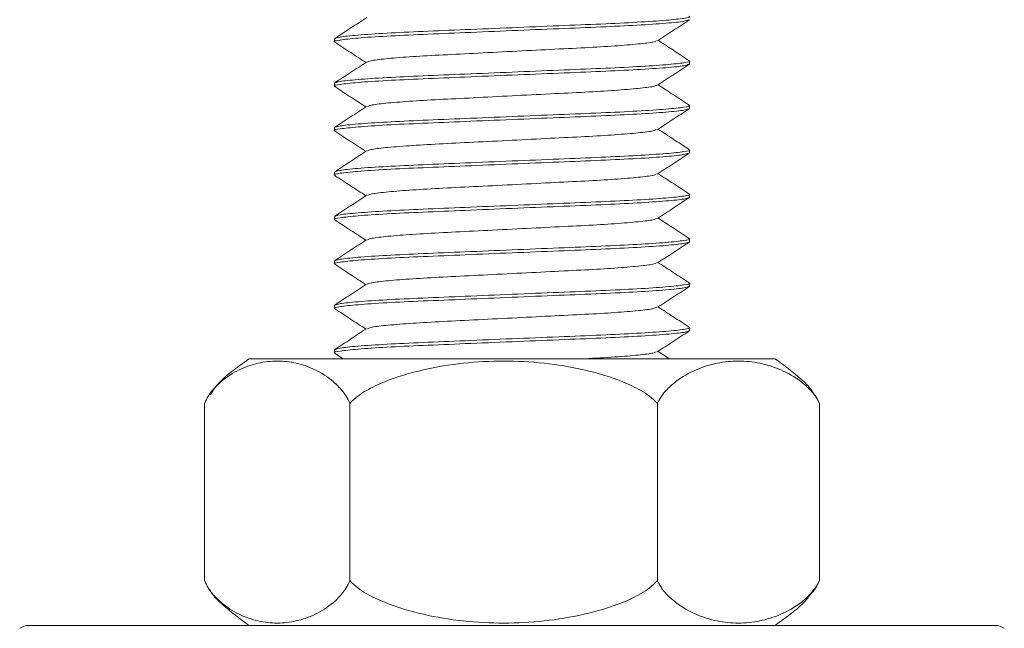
# Model space of a CAD drawing. Header units: millimetres. Extents: x 106 to 193, y 52 to 179.
# Tile 2 of 9: x 112 to 129, y 65 to 75. Entities that reach past the tile are written whole.
import ezdxf

# ---------------------------------------------------------------- set-up
doc = ezdxf.new("R2010")
doc.units = ezdxf.units.MM

msp = doc.modelspace()

# ---------------------------------------------------------------- linework, layer by layer
at = {"color": 7, "linetype": 'Continuous', "lineweight": 15}
for p, q in [((117.697, 74.459), (117.697, 74.409)), ((123.697, 74.034), (123.697, 74.084)), ((117.697, 73.709), (117.697, 73.659)), ((123.697, 73.284), (123.697, 73.334)), ((117.697, 72.959), (117.697, 72.909)), ((123.697, 72.534), (123.697, 72.584)), ((117.697, 72.209), (117.697, 72.159)), ((123.697, 71.784), (123.697, 71.834)), ((117.697, 71.459), (117.697, 71.409)), ((123.697, 71.034), (123.697, 71.084)), ((117.697, 70.709), (117.697, 70.659)), ((123.697, 70.284), (123.697, 70.334)), ((117.697, 69.959), (117.697, 69.909)), ((123.697, 69.534), (123.697, 69.584)), ((117.697, 69.209), (117.697, 69.159)), ((125.14, 69.059), (116.253, 69.059)), ((117.7, 69.154), (117.846, 69.059)), ((123.356, 69.059), (123.164, 69.184)), ((115.503, 68.309), (115.503, 65.309)), ((117.958, 68.309), (117.958, 65.309)), ((123.152, 68.309), (123.152, 65.309)), ((125.89, 68.309), (125.89, 65.309)), ((112.529, 64.559), (120.697, 64.559)), ((120.697, 64.559), (128.864, 64.559))]:
    msp.add_line(p, q, dxfattribs=at)
at = {"color": 142, "linetype": 'Continuous', "lineweight": 0, "true_color": 0x0080c0}
for p, q in [((115.506, 68.309), (115.503, 68.309)), ((115.506, 68.309), (115.506, 68.309)), ((117.963, 68.309), (117.956, 68.309)), ((117.958, 68.309), (117.956, 68.309)), ((117.963, 68.309), (117.958, 68.309)), ((123.154, 68.309), (123.147, 68.309)), ((123.152, 68.309), (123.147, 68.309)), ((123.154, 68.309), (123.152, 68.309)), ((125.89, 68.309), (125.888, 68.309)), ((115.506, 65.309), (115.503, 65.309)), ((115.506, 65.309), (115.506, 65.309)), ((117.963, 65.309), (117.956, 65.309)), ((117.958, 65.309), (117.956, 65.309)), ((117.963, 65.309), (117.958, 65.309)), ((123.154, 65.309), (123.147, 65.309)), ((123.152, 65.309), (123.147, 65.309)), ((123.154, 65.309), (123.152, 65.309)), ((125.89, 65.309), (125.888, 65.309))]:
    msp.add_line(p, q, dxfattribs=at)
at = {"color": 7, "linetype": 'Continuous', "lineweight": 15}
for centre, start, end in [((112.529, 64.309), 90, 126.5289), ((128.864, 64.309), 53.4711, 90)]:
    msp.add_arc(centre, 0.25, start, end, dxfattribs=at)
for points, knots in [([(123.677, 74.778), (123.661, 74.771), (123.623, 74.753), (123.322, 74.722), (122.84, 74.689), (122.213, 74.659), (121.487, 74.63), (120.697, 74.597), (119.907, 74.564), (119.18, 74.534), (118.555, 74.505), (118.065, 74.472), (117.774, 74.439), (117.663, 74.416), (117.714, 74.404), (117.725, 74.401)], [0, 0, 0, 0, 0.065141, 0.149306, 0.233471, 0.314759, 0.396047, 0.480211, 0.564376, 0.645664, 0.726952, 0.811116, 0.895281, 0.976569, 1, 1, 1, 1]), ([(123.679, 74.84), (123.686, 74.838), (123.73, 74.826), (123.617, 74.805), (123.329, 74.772), (122.838, 74.739), (122.214, 74.709), (121.487, 74.68), (120.697, 74.647), (119.907, 74.614), (119.18, 74.584), (118.554, 74.555), (118.07, 74.522), (117.755, 74.489), (117.716, 74.469), (117.697, 74.459)], [0, 0, 0, 0, 0.014484, 0.095182, 0.178737, 0.262291, 0.342989, 0.423688, 0.507242, 0.590797, 0.671495, 0.752193, 0.835747, 0.919302, 1, 1, 1, 1]), ([(118.244, 74.819), (118.154, 74.76), (117.974, 74.643), (117.794, 74.526), (117.704, 74.467)], [0, 0, 0, 0, 0.499939, 1, 1, 1, 1]), ([(123.153, 74.427), (123.243, 74.486), (123.423, 74.603), (123.603, 74.72), (123.693, 74.779)], [0, 0, 0, 0, 0.499917, 1, 1, 1, 1]), ([(117.705, 74.401), (117.795, 74.343), (117.97, 74.229), (118.145, 74.115), (118.229, 74.059)], [0, 0, 0, 0, 0.514179, 1, 1, 1, 1]), ([(123.138, 74.427), (123.125, 74.42), (123.094, 74.402), (122.85, 74.372), (122.455, 74.339), (121.941, 74.309), (121.345, 74.28), (120.697, 74.247), (120.048, 74.214), (119.452, 74.184), (118.938, 74.155), (118.543, 74.122), (118.298, 74.091), (118.267, 74.074), (118.254, 74.066)], [0, 0, 0, 0, 0.064059, 0.152294, 0.240528, 0.325741, 0.410954, 0.499188, 0.587423, 0.672636, 0.757849, 0.846083, 0.934317, 1, 1, 1, 1]), ([(123.692, 74.091), (123.602, 74.149), (123.426, 74.264), (123.25, 74.378), (123.164, 74.434)], [0, 0, 0, 0, 0.5112902, 1, 1, 1, 1]), ([(123.679, 74.029), (123.662, 74.021), (123.624, 74.003), (123.322, 73.972), (122.84, 73.939), (122.213, 73.909), (121.487, 73.88), (120.697, 73.847), (119.907, 73.814), (119.18, 73.784), (118.555, 73.755), (118.065, 73.722), (117.775, 73.689), (117.663, 73.667), (117.71, 73.655), (117.719, 73.653)], [0, 0, 0, 0, 0.067028, 0.151505, 0.235981, 0.31757, 0.399158, 0.483635, 0.568111, 0.6497, 0.731289, 0.815765, 0.900241, 0.98183, 1, 1, 1, 1]), ([(123.675, 74.091), (123.683, 74.089), (123.73, 74.077), (123.618, 74.055), (123.329, 74.022), (122.838, 73.989), (122.213, 73.959), (121.487, 73.93), (120.697, 73.897), (119.907, 73.864), (119.18, 73.834), (118.554, 73.805), (118.07, 73.772), (117.755, 73.739), (117.716, 73.719), (117.697, 73.709)], [0, 0, 0, 0, 0.018036, 0.098444, 0.181697, 0.26495, 0.345357, 0.425765, 0.509018, 0.592271, 0.672679, 0.753086, 0.836339, 0.919593, 1, 1, 1, 1]), ([(118.239, 74.066), (118.15, 74.007), (117.97, 73.89), (117.79, 73.773), (117.7, 73.715)], [0, 0, 0, 0, 0.499933, 1, 1, 1, 1]), ([(123.154, 73.678), (123.244, 73.737), (123.424, 73.854), (123.604, 73.971), (123.694, 74.029)], [0, 0, 0, 0, 0.499929, 1, 1, 1, 1]), ([(123.691, 73.341), (123.601, 73.4), (123.425, 73.514), (123.249, 73.629), (123.164, 73.684)], [0, 0, 0, 0, 0.5141822, 1, 1, 1, 1]), ([(117.702, 73.653), (117.791, 73.595), (117.967, 73.48), (118.143, 73.365), (118.229, 73.309)], [0, 0, 0, 0, 0.511163, 1, 1, 1, 1]), ([(123.14, 73.678), (123.127, 73.67), (123.096, 73.653), (122.851, 73.622), (122.455, 73.589), (121.941, 73.559), (121.345, 73.53), (120.697, 73.497), (120.048, 73.464), (119.452, 73.434), (118.938, 73.405), (118.543, 73.372), (118.299, 73.341), (118.268, 73.324), (118.255, 73.317)], [0, 0, 0, 0, 0.066058, 0.154203, 0.242349, 0.327477, 0.412604, 0.50075, 0.588896, 0.674023, 0.759151, 0.847297, 0.935442, 1, 1, 1, 1]), ([(123.671, 73.277), (123.656, 73.27), (123.618, 73.252), (123.321, 73.222), (122.84, 73.189), (122.213, 73.159), (121.487, 73.13), (120.697, 73.097), (119.907, 73.064), (119.18, 73.034), (118.555, 73.005), (118.065, 72.972), (117.776, 72.939), (117.664, 72.917), (117.708, 72.906), (117.716, 72.904)], [0, 0, 0, 0, 0.061191, 0.146432, 0.231673, 0.314, 0.396327, 0.481568, 0.566809, 0.649136, 0.731463, 0.816704, 0.901945, 0.984272, 1, 1, 1, 1]), ([(123.674, 73.341), (123.683, 73.339), (123.73, 73.327), (123.618, 73.305), (123.329, 73.272), (122.838, 73.239), (122.213, 73.209), (121.487, 73.18), (120.697, 73.147), (119.907, 73.114), (119.18, 73.084), (118.554, 73.055), (118.07, 73.022), (117.755, 72.989), (117.716, 72.969), (117.697, 72.959)], [0, 0, 0, 0, 0.018707, 0.099059, 0.182256, 0.265452, 0.345805, 0.426157, 0.509353, 0.59255, 0.672902, 0.753255, 0.836451, 0.919648, 1, 1, 1, 1]), ([(118.24, 73.316), (118.15, 73.258), (117.97, 73.14), (117.79, 73.023), (117.7, 72.965)], [0, 0, 0, 0, 0.499917, 1, 1, 1, 1]), ([(123.151, 72.926), (123.241, 72.984), (123.421, 73.102), (123.6, 73.219), (123.69, 73.277)], [0, 0, 0, 0, 0.499944, 1, 1, 1, 1]), ([(117.7, 72.904), (117.79, 72.845), (117.967, 72.731), (118.143, 72.616), (118.229, 72.559)], [0, 0, 0, 0, 0.510115, 1, 1, 1, 1]), ([(123.134, 72.926), (123.122, 72.919), (123.091, 72.902), (122.85, 72.872), (122.456, 72.839), (121.941, 72.809), (121.345, 72.78), (120.697, 72.747), (120.048, 72.714), (119.452, 72.684), (118.938, 72.655), (118.543, 72.622), (118.301, 72.592), (118.27, 72.574), (118.257, 72.567)], [0, 0, 0, 0, 0.0603761, 0.1492876, 0.2381992, 0.3240667, 0.4099343, 0.4988458, 0.5877573, 0.6736249, 0.7594924, 0.8484039, 0.9373155, 1, 1, 1, 1]), ([(123.691, 72.591), (123.601, 72.65), (123.425, 72.764), (123.25, 72.879), (123.164, 72.934)], [0, 0, 0, 0, 0.512139, 1, 1, 1, 1]), ([(123.669, 72.526), (123.653, 72.519), (123.616, 72.502), (123.321, 72.472), (122.84, 72.439), (122.213, 72.409), (121.487, 72.38), (120.697, 72.347), (119.907, 72.314), (119.18, 72.284), (118.555, 72.255), (118.065, 72.222), (117.776, 72.189), (117.664, 72.167), (117.708, 72.156), (117.715, 72.154)], [0, 0, 0, 0, 0.059087, 0.144573, 0.230059, 0.312623, 0.395186, 0.480672, 0.566158, 0.648722, 0.731286, 0.816772, 0.902257, 0.984821, 1, 1, 1, 1]), ([(123.672, 72.592), (123.682, 72.589), (123.73, 72.577), (123.619, 72.555), (123.328, 72.522), (122.838, 72.489), (122.213, 72.459), (121.487, 72.43), (120.697, 72.397), (119.907, 72.364), (119.18, 72.334), (118.554, 72.305), (118.07, 72.272), (117.755, 72.239), (117.716, 72.219), (117.697, 72.209)], [0, 0, 0, 0, 0.020079, 0.100319, 0.183399, 0.266479, 0.346719, 0.42696, 0.51004, 0.59312, 0.67336, 0.7536, 0.83668, 0.91976, 1, 1, 1, 1]), ([(118.241, 72.567), (118.151, 72.509), (117.971, 72.391), (117.792, 72.274), (117.702, 72.216)], [0, 0, 0, 0, 0.499932, 1, 1, 1, 1]), ([(123.149, 72.175), (123.239, 72.233), (123.419, 72.351), (123.599, 72.468), (123.689, 72.526)], [0, 0, 0, 0, 0.499927, 1, 1, 1, 1]), ([(117.7, 72.154), (117.79, 72.096), (117.966, 71.981), (118.143, 71.866), (118.229, 71.809)], [0, 0, 0, 0, 0.5094535, 1, 1, 1, 1]), ([(123.131, 72.175), (123.12, 72.168), (123.089, 72.151), (122.85, 72.122), (122.456, 72.089), (121.941, 72.059), (121.345, 72.03), (120.697, 71.997), (120.048, 71.964), (119.453, 71.934), (118.938, 71.905), (118.544, 71.872), (118.305, 71.842), (118.274, 71.826), (118.262, 71.819)], [0, 0, 0, 0, 0.0579381, 0.1476095, 0.2372809, 0.3238822, 0.4104836, 0.500155, 0.5898264, 0.6764278, 0.7630292, 0.8527006, 0.942372, 1, 1, 1, 1]), ([(123.694, 71.839), (123.604, 71.898), (123.427, 72.013), (123.251, 72.128), (123.164, 72.184)], [0, 0, 0, 0, 0.509249, 1, 1, 1, 1]), ([(123.697, 71.784), (123.677, 71.775), (123.638, 71.755), (123.323, 71.722), (122.84, 71.689), (122.213, 71.659), (121.487, 71.63), (120.697, 71.597), (119.907, 71.564), (119.18, 71.534), (118.555, 71.505), (118.065, 71.472), (117.774, 71.439), (117.663, 71.417), (117.713, 71.404), (117.723, 71.401)], [0, 0, 0, 0, 0.080111, 0.163058, 0.246005, 0.326117, 0.406228, 0.489175, 0.572122, 0.652234, 0.732345, 0.815292, 0.898239, 0.97835, 1, 1, 1, 1]), ([(123.679, 71.84), (123.686, 71.838), (123.73, 71.826), (123.617, 71.805), (123.329, 71.772), (122.838, 71.739), (122.214, 71.709), (121.487, 71.68), (120.697, 71.647), (119.907, 71.614), (119.18, 71.584), (118.554, 71.555), (118.07, 71.522), (117.755, 71.489), (117.716, 71.469), (117.697, 71.459)], [0, 0, 0, 0, 0.014188, 0.09491, 0.17849, 0.262069, 0.342792, 0.423514, 0.507094, 0.590673, 0.671396, 0.752118, 0.835698, 0.919277, 1, 1, 1, 1]), ([(118.244, 71.819), (118.154, 71.76), (117.975, 71.643), (117.795, 71.526), (117.705, 71.468)], [0, 0, 0, 0, 0.499932, 1, 1, 1, 1]), ([(123.152, 71.427), (123.242, 71.485), (123.422, 71.602), (123.602, 71.72), (123.692, 71.778)], [0, 0, 0, 0, 0.499931, 1, 1, 1, 1]), ([(117.704, 71.402), (117.794, 71.343), (117.969, 71.229), (118.144, 71.115), (118.229, 71.059)], [0, 0, 0, 0, 0.513157, 1, 1, 1, 1]), ([(123.137, 71.426), (123.124, 71.419), (123.093, 71.402), (122.85, 71.372), (122.456, 71.339), (121.941, 71.309), (121.345, 71.28), (120.697, 71.247), (120.048, 71.214), (119.452, 71.184), (118.938, 71.155), (118.543, 71.122), (118.299, 71.091), (118.269, 71.074), (118.256, 71.067)], [0, 0, 0, 0, 0.0625196, 0.1510941, 0.2396686, 0.3252106, 0.4107527, 0.4993272, 0.5879017, 0.6734438, 0.7589858, 0.8475603, 0.9361348, 1, 1, 1, 1]), ([(123.692, 71.091), (123.602, 71.149), (123.426, 71.264), (123.25, 71.378), (123.164, 71.434)], [0, 0, 0, 0, 0.51136, 1, 1, 1, 1]), ([(123.697, 71.034), (123.677, 71.025), (123.638, 71.005), (123.323, 70.972), (122.84, 70.939), (122.213, 70.909), (121.487, 70.88), (120.697, 70.847), (119.907, 70.814), (119.18, 70.784), (118.555, 70.755), (118.065, 70.722), (117.775, 70.689), (117.663, 70.667), (117.711, 70.655), (117.72, 70.652)], [0, 0, 0, 0, 0.080343, 0.16353, 0.246716, 0.327059, 0.407402, 0.490589, 0.573776, 0.654119, 0.734462, 0.817648, 0.900835, 0.981178, 1, 1, 1, 1]), ([(118.24, 71.067), (118.151, 71.008), (117.971, 70.891), (117.791, 70.774), (117.701, 70.715)], [0, 0, 0, 0, 0.499942, 1, 1, 1, 1]), ([(123.675, 71.091), (123.683, 71.089), (123.73, 71.077), (123.618, 71.055), (123.329, 71.022), (122.838, 70.989), (122.213, 70.959), (121.487, 70.93), (120.697, 70.897), (119.907, 70.864), (119.18, 70.834), (118.553, 70.805), (118.072, 70.772), (117.772, 70.741), (117.734, 70.723), (117.718, 70.716)], [0, 0, 0, 0, 0.018365, 0.10017, 0.18487, 0.26957, 0.351375, 0.43318, 0.51788, 0.602581, 0.684386, 0.766191, 0.850891, 0.935591, 1, 1, 1, 1]), ([(123.154, 70.678), (123.244, 70.736), (123.424, 70.853), (123.603, 70.971), (123.693, 71.029)], [0, 0, 0, 0, 0.499918, 1, 1, 1, 1]), ([(117.702, 70.653), (117.792, 70.594), (117.968, 70.48), (118.143, 70.365), (118.229, 70.309)], [0, 0, 0, 0, 0.511624, 1, 1, 1, 1]), ([(123.139, 70.677), (123.126, 70.67), (123.095, 70.653), (122.85, 70.622), (122.455, 70.589), (121.941, 70.559), (121.345, 70.53), (120.697, 70.497), (120.048, 70.464), (119.452, 70.434), (118.938, 70.405), (118.543, 70.372), (118.298, 70.341), (118.267, 70.324), (118.253, 70.316)], [0, 0, 0, 0, 0.065209, 0.153315, 0.241422, 0.326513, 0.411604, 0.499711, 0.587818, 0.672908, 0.757999, 0.846106, 0.934213, 1, 1, 1, 1]), ([(123.691, 70.341), (123.601, 70.399), (123.426, 70.514), (123.25, 70.628), (123.164, 70.684)], [0, 0, 0, 0, 0.511638, 1, 1, 1, 1]), ([(123.678, 70.279), (123.661, 70.271), (123.623, 70.253), (123.322, 70.222), (122.84, 70.189), (122.213, 70.159), (121.487, 70.13), (120.697, 70.097), (119.907, 70.064), (119.18, 70.034), (118.555, 70.005), (118.065, 69.972), (117.775, 69.939), (117.663, 69.917), (117.71, 69.905), (117.719, 69.903)], [0, 0, 0, 0, 0.065958, 0.150518, 0.235078, 0.316747, 0.398416, 0.482976, 0.567536, 0.649205, 0.730874, 0.815434, 0.899994, 0.981663, 1, 1, 1, 1]), ([(118.239, 70.316), (118.149, 70.257), (117.97, 70.14), (117.79, 70.023), (117.7, 69.964)], [0, 0, 0, 0, 0.49992, 1, 1, 1, 1]), ([(123.674, 70.341), (123.683, 70.339), (123.73, 70.327), (123.618, 70.305), (123.329, 70.272), (122.838, 70.239), (122.213, 70.209), (121.487, 70.18), (120.697, 70.147), (119.907, 70.114), (119.18, 70.084), (118.553, 70.055), (118.071, 70.022), (117.769, 69.991), (117.731, 69.973), (117.714, 69.965)], [0, 0, 0, 0, 0.019034, 0.100551, 0.184952, 0.269354, 0.35087, 0.432387, 0.516789, 0.60119, 0.682707, 0.764223, 0.848625, 0.933027, 1, 1, 1, 1]), ([(123.154, 69.928), (123.244, 69.986), (123.423, 70.103), (123.603, 70.22), (123.693, 70.279)], [0, 0, 0, 0, 0.499936, 1, 1, 1, 1]), ([(117.702, 69.903), (117.792, 69.845), (117.967, 69.73), (118.143, 69.615), (118.229, 69.559)], [0, 0, 0, 0, 0.511323, 1, 1, 1, 1]), ([(123.139, 69.927), (123.126, 69.92), (123.095, 69.902), (122.85, 69.872), (122.455, 69.839), (121.941, 69.809), (121.345, 69.78), (120.697, 69.747), (120.048, 69.714), (119.452, 69.684), (118.938, 69.655), (118.543, 69.622), (118.301, 69.592), (118.27, 69.574), (118.257, 69.567)], [0, 0, 0, 0, 0.065312, 0.153756, 0.2422, 0.327616, 0.413032, 0.501476, 0.58992, 0.675336, 0.760752, 0.849196, 0.937639, 1, 1, 1, 1]), ([(123.689, 69.592), (123.599, 69.651), (123.424, 69.765), (123.249, 69.879), (123.164, 69.934)], [0, 0, 0, 0, 0.513638, 1, 1, 1, 1]), ([(123.697, 69.534), (123.677, 69.525), (123.638, 69.505), (123.323, 69.472), (122.84, 69.439), (122.213, 69.409), (121.487, 69.38), (120.697, 69.347), (119.907, 69.314), (119.18, 69.284), (118.555, 69.255), (118.065, 69.222), (117.776, 69.189), (117.664, 69.167), (117.708, 69.156), (117.714, 69.154)], [0, 0, 0, 0, 0.080698, 0.164252, 0.247806, 0.328504, 0.409202, 0.492756, 0.57631, 0.657008, 0.737706, 0.82126, 0.904815, 0.985512, 1, 1, 1, 1]), ([(123.669, 69.593), (123.68, 69.59), (123.73, 69.577), (123.619, 69.555), (123.328, 69.522), (122.838, 69.489), (122.213, 69.459), (121.487, 69.43), (120.697, 69.397), (119.907, 69.364), (119.18, 69.334), (118.554, 69.305), (118.07, 69.272), (117.755, 69.239), (117.716, 69.219), (117.697, 69.209)], [0, 0, 0, 0, 0.0224139, 0.1024628, 0.1853449, 0.268227, 0.3482759, 0.4283248, 0.5112069, 0.594089, 0.674138, 0.7541869, 0.837069, 0.9199511, 1, 1, 1, 1]), ([(118.241, 69.567), (118.151, 69.509), (117.971, 69.391), (117.792, 69.274), (117.702, 69.216)], [0, 0, 0, 0, 0.499929, 1, 1, 1, 1]), ([(123.15, 69.175), (123.24, 69.234), (123.419, 69.351), (123.599, 69.468), (123.689, 69.526)], [0, 0, 0, 0, 0.4999377, 1, 1, 1, 1]), ([(116.253, 69.059), (116.151, 68.985), (115.964, 68.85), (115.73, 68.655), (115.636, 68.507), (115.599, 68.448)], [0, 0, 0, 0, 0.420533, 0.769247, 1, 1, 1, 1]), ([(123.132, 69.175), (123.12, 69.168), (123.09, 69.152), (122.849, 69.122), (122.459, 69.089), (122.103, 69.069), (121.927, 69.059)], [0, 0, 0, 0, 0.18067, 0.456933, 0.733195, 1, 1, 1, 1]), ([(125.804, 68.454), (125.795, 68.47), (125.738, 68.568), (125.518, 68.78), (125.292, 68.947), (125.14, 69.059)], [0, 0, 0, 0, 0.0632426, 0.3729294, 1, 1, 1, 1]), ([(117.956, 68.309), (117.938, 68.354), (117.917, 68.392), (117.874, 68.461), (117.851, 68.492), (117.78, 68.579), (117.731, 68.627), (117.581, 68.756), (117.477, 68.82), (117.266, 68.923), (117.16, 68.959), (116.947, 69.008), (116.84, 69.02), (116.625, 69.02), (116.517, 69.009), (116.302, 68.959), (116.195, 68.923), (115.984, 68.821), (115.88, 68.756), (115.729, 68.627), (115.68, 68.578), (115.61, 68.492), (115.587, 68.461), (115.544, 68.392), (115.523, 68.354), (115.506, 68.309)], [0, 0, 0, 0, 0.03125, 0.03125, 0.0625, 0.0625, 0.125, 0.125, 0.25, 0.25, 0.375, 0.375, 0.5, 0.5, 0.625, 0.625, 0.75, 0.75, 0.875, 0.875, 0.9375, 0.9375, 0.96875, 0.96875, 1, 1, 1, 1]), ([(123.147, 68.309), (123.109, 68.354), (123.066, 68.392), (122.974, 68.461), (122.926, 68.492), (122.776, 68.579), (122.672, 68.627), (122.355, 68.756), (122.134, 68.82), (121.687, 68.923), (121.463, 68.959), (121.012, 69.008), (120.786, 69.02), (120.332, 69.02), (120.103, 69.009), (119.648, 68.959), (119.422, 68.923), (118.976, 68.821), (118.755, 68.756), (118.437, 68.627), (118.332, 68.578), (118.184, 68.492), (118.136, 68.461), (118.044, 68.392), (118.001, 68.354), (117.963, 68.309)], [0, 0, 0, 0, 0.03125, 0.03125, 0.0625, 0.0625, 0.125, 0.125, 0.25, 0.25, 0.375, 0.375, 0.5, 0.5, 0.625, 0.625, 0.75, 0.75, 0.875, 0.875, 0.9375, 0.9375, 0.96875, 0.96875, 1, 1, 1, 1]), ([(125.888, 68.309), (125.868, 68.354), (125.845, 68.392), (125.797, 68.461), (125.771, 68.492), (125.692, 68.579), (125.637, 68.627), (125.47, 68.756), (125.354, 68.82), (125.118, 68.923), (125, 68.959), (124.762, 69.008), (124.643, 69.02), (124.403, 69.02), (124.283, 69.009), (124.043, 68.959), (123.924, 68.923), (123.689, 68.821), (123.572, 68.756), (123.404, 68.627), (123.349, 68.578), (123.271, 68.492), (123.245, 68.461), (123.197, 68.392), (123.174, 68.354), (123.154, 68.309)], [0, 0, 0, 0, 0.03125, 0.03125, 0.0625, 0.0625, 0.125, 0.125, 0.25, 0.25, 0.375, 0.375, 0.5, 0.5, 0.625, 0.625, 0.75, 0.75, 0.875, 0.875, 0.9375, 0.9375, 0.96875, 0.96875, 1, 1, 1, 1]), ([(125.803, 68.453), (125.815, 68.439), (125.848, 68.403), (125.873, 68.345), (125.888, 68.309)], [0, 0, 0, 0, 0.385397, 1, 1, 1, 1]), ([(117.956, 65.309), (117.938, 65.265), (117.917, 65.227), (117.874, 65.158), (117.851, 65.126), (117.78, 65.039), (117.731, 64.991), (117.581, 64.863), (117.477, 64.798), (117.266, 64.696), (117.16, 64.659), (116.947, 64.611), (116.84, 64.599), (116.625, 64.598), (116.517, 64.61), (116.302, 64.659), (116.195, 64.696), (115.984, 64.798), (115.88, 64.863), (115.729, 64.992), (115.68, 65.04), (115.61, 65.127), (115.587, 65.157), (115.544, 65.227), (115.523, 65.265), (115.506, 65.309)], [0, 0, 0, 0, 0.03125, 0.03125, 0.0625, 0.0625, 0.125, 0.125, 0.25, 0.25, 0.375, 0.375, 0.5, 0.5, 0.625, 0.625, 0.75, 0.75, 0.875, 0.875, 0.9375, 0.9375, 0.96875, 0.96875, 1, 1, 1, 1]), ([(123.147, 65.309), (123.109, 65.265), (123.066, 65.227), (122.974, 65.158), (122.926, 65.126), (122.776, 65.039), (122.672, 64.991), (122.355, 64.863), (122.134, 64.798), (121.687, 64.696), (121.463, 64.659), (121.012, 64.611), (120.786, 64.599), (120.332, 64.598), (120.103, 64.61), (119.648, 64.659), (119.422, 64.696), (118.976, 64.798), (118.755, 64.863), (118.437, 64.992), (118.332, 65.04), (118.184, 65.127), (118.136, 65.157), (118.044, 65.227), (118.001, 65.265), (117.963, 65.309)], [0, 0, 0, 0, 0.03125, 0.03125, 0.0625, 0.0625, 0.125, 0.125, 0.25, 0.25, 0.375, 0.375, 0.5, 0.5, 0.625, 0.625, 0.75, 0.75, 0.875, 0.875, 0.9375, 0.9375, 0.96875, 0.96875, 1, 1, 1, 1]), ([(125.888, 65.309), (125.868, 65.265), (125.845, 65.227), (125.797, 65.158), (125.771, 65.126), (125.692, 65.039), (125.637, 64.991), (125.47, 64.863), (125.354, 64.798), (125.118, 64.696), (125, 64.659), (124.762, 64.611), (124.643, 64.599), (124.403, 64.598), (124.283, 64.61), (124.043, 64.659), (123.924, 64.696), (123.689, 64.798), (123.572, 64.863), (123.404, 64.992), (123.349, 65.04), (123.271, 65.127), (123.245, 65.157), (123.197, 65.227), (123.174, 65.265), (123.154, 65.309)], [0, 0, 0, 0, 0.03125, 0.03125, 0.0625, 0.0625, 0.125, 0.125, 0.25, 0.25, 0.375, 0.375, 0.5, 0.5, 0.625, 0.625, 0.75, 0.75, 0.875, 0.875, 0.9375, 0.9375, 0.96875, 0.96875, 1, 1, 1, 1]), ([(125.722, 65.067), (125.763, 65.109), (125.825, 65.172), (125.872, 65.275), (125.888, 65.309)], [0, 0, 0, 0, 0.667604, 1, 1, 1, 1]), ([(115.589, 65.165), (115.599, 65.148), (115.655, 65.051), (115.876, 64.839), (116.102, 64.671), (116.253, 64.559)], [0, 0, 0, 0, 0.063243, 0.372929, 1, 1, 1, 1]), ([(125.14, 64.559), (125.242, 64.633), (125.429, 64.769), (125.663, 64.964), (125.757, 65.112), (125.794, 65.171)], [0, 0, 0, 0, 0.4205333, 0.7692469, 1, 1, 1, 1])]:
    msp.add_open_spline(points, degree=3, knots=knots, dxfattribs=at)

doc.saveas('drawing.dxf')
